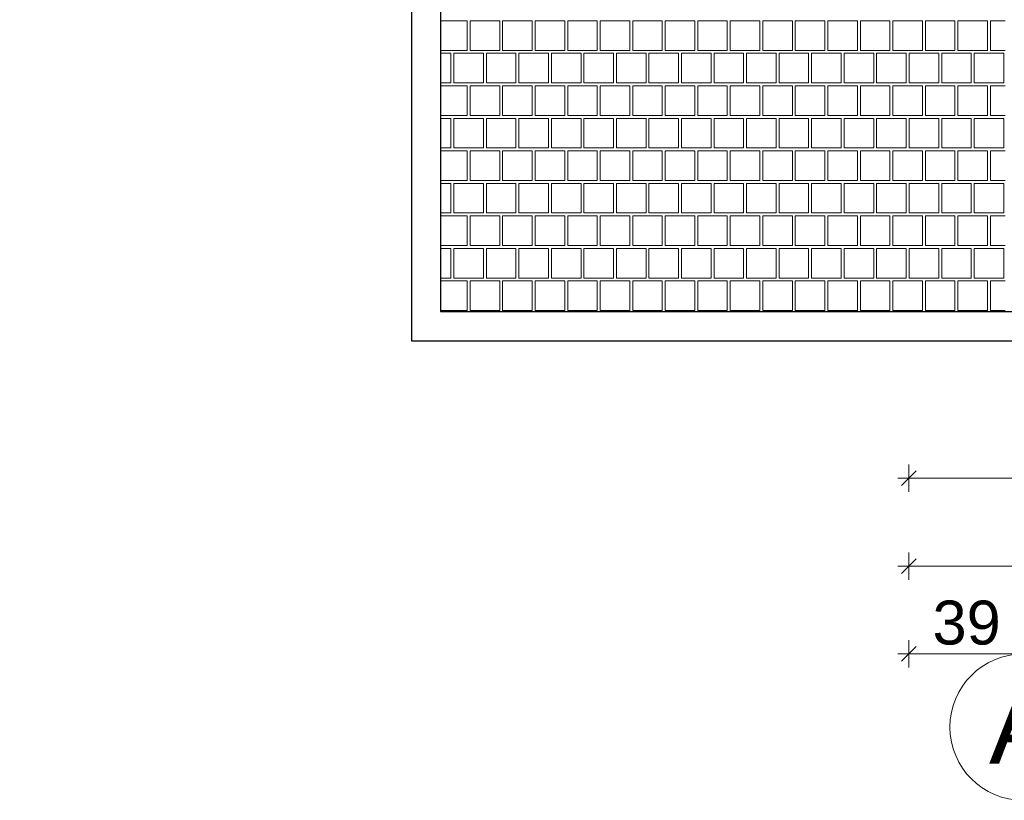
# Model space of a CAD drawing. Header units: millimetres. Extents: x -126271 to -88962, y -179170 to 5194.
# Tile 3 of 66: x -125358 to -121994, y -106927 to -104260. Entities that reach past the tile are written whole.
import ezdxf
from ezdxf.enums import TextEntityAlignment as Align

# ---------------------------------------------------------------- set-up
doc = ezdxf.new("R2010")
doc.units = ezdxf.units.MM
doc.header["$MEASUREMENT"] = 0
for name, color, linetype, lineweight, true_color in [('Nowe_2D - Rysunki i Obrazki_Nr_pióra__105', 7, 'Continuous', 13, 0xcccccc), ('Nowe_2D - Rysunki i Obrazki_Nr_pióra__61', 7, 'Continuous', 18, 0x6a6a6a), ('Nowe_Wymiarowanie - Ogólne_Nr_pióra__81', 7, 'Continuous', 13, 0x6a6a6a)]:
    doc.layers.add(name, color=color, linetype=linetype, lineweight=lineweight, true_color=true_color)
for name, color, linetype, lineweight in [('Nowe_2D - Rysunki i Obrazki_Nr_pióra__22', 8, 'Continuous', 25), ('Nowe_Osie_Nr_pióra__3', 7, 'Continuous', 13), ('Nowe_Osie_Nr_pióra__4', 8, 'Continuous', 13), ('Nowe_Wymiarowanie - Ogólne_Nr_pióra__42', 8, 'Continuous', 25)]:
    doc.layers.add(name, color=color, linetype=linetype, lineweight=lineweight)
doc.layers.add('Nowe_Osie', color=7, linetype='Continuous')
doc.layers.add('Nowe_Wymiarowanie - Ogólne', color=7, linetype='Continuous')
doc.styles.add('STYL_AUTOMATYCZNY_1', font='arial.ttf')
doc.dimstyles.new('STYL_AUTOMATYCZNY__1', dxfattribs={"dimtxt": 150, "dimasz": 47.5, "dimexe": 0.18, "dimexo": 0.0625, "dimgap": 0, "dimtad": 1, "dimtih": 1, "dimtoh": 1, "dimdec": 0, "dimlfac": 0.1, "dimzin": 0, "dimdsep": 46, "dimtxsty": 'STYL_AUTOMATYCZNY_1', "dimblk": 'ARROWHEAD_6', "dimblk1": 'ARROWHEAD_6', "dimblk2": 'ARROWHEAD_6', "dimcen": 0.09, "dimse1": 1, "dimse2": 1, "dimclrd": 256, "dimclre": 256, "dimclrt": 8, "dimazin": 0, "dimtfac": 1, "dimtdec": 4, "dimtmove": 0, "dimatfit": 3, "dimfxl": 0, "dimtolj": 1, "dimtzin": 0, "dimarcsym": 0})

# ---------------------------------------------------------------- blocks, each defined once
blk = doc.blocks.new('*X78')
at = {"layer": 'Nowe_2D - Rysunki i Obrazki_Nr_pióra__105', "color": 254, "linetype": 'Continuous', "lineweight": 13, "true_color": 0xcccccc}
for p, q in [((-123828.8, -104263.9), (-123919.5, -104263.9)), ((-123828.8, -104364.9), (-123828.8, -104263.9)), ((-123818.7, -104364.9), (-123818.7, -104263.9)), ((-123818.7, -104263.9), (-123768.2, -104263.9)), ((-123717.7, -104263.9), (-123768.2, -104263.9)), ((-123717.7, -104364.9), (-123717.7, -104263.9)), ((-123606.6, -104263.9), (-123707.6, -104263.9)), ((-123707.6, -104263.9), (-123707.6, -104364.9)), ((-123606.6, -104364.9), (-123606.6, -104263.9)), ((-123596.5, -104364.9), (-123596.5, -104263.9)), ((-123596.5, -104263.9), (-123546, -104263.9)), ((-123495.5, -104263.9), (-123546, -104263.9)), ((-123495.5, -104364.9), (-123495.5, -104263.9)), ((-123384.4, -104263.9), (-123485.4, -104263.9)), ((-123485.4, -104263.9), (-123485.4, -104364.9)), ((-123384.4, -104364.9), (-123384.4, -104263.9)), ((-123374.3, -104364.9), (-123374.3, -104263.9)), ((-123374.3, -104263.9), (-123323.8, -104263.9)), ((-123273.3, -104263.9), (-123323.8, -104263.9)), ((-123273.3, -104364.9), (-123273.3, -104263.9)), ((-123162.2, -104263.9), (-123263.2, -104263.9)), ((-123263.2, -104263.9), (-123263.2, -104364.9)), ((-123162.2, -104364.9), (-123162.2, -104263.9)), ((-123152.1, -104364.9), (-123152.1, -104263.9)), ((-123152.1, -104263.9), (-123101.6, -104263.9)), ((-123051.1, -104263.9), (-123101.6, -104263.9)), ((-123051.1, -104364.9), (-123051.1, -104263.9)), ((-122940, -104263.9), (-123041, -104263.9)), ((-123041, -104263.9), (-123041, -104364.9)), ((-122940, -104364.9), (-122940, -104263.9)), ((-122929.9, -104364.9), (-122929.9, -104263.9)), ((-122929.9, -104263.9), (-122879.4, -104263.9)), ((-122828.9, -104263.9), (-122879.4, -104263.9)), ((-122828.9, -104364.9), (-122828.9, -104263.9)), ((-122717.8, -104263.9), (-122818.8, -104263.9)), ((-122818.8, -104263.9), (-122818.8, -104364.9)), ((-122717.8, -104364.9), (-122717.8, -104263.9)), ((-122707.7, -104364.9), (-122707.7, -104263.9)), ((-122707.7, -104263.9), (-122657.2, -104263.9)), ((-122606.7, -104263.9), (-122657.2, -104263.9)), ((-122606.7, -104364.9), (-122606.7, -104263.9)), ((-122495.6, -104263.9), (-122596.6, -104263.9)), ((-122596.6, -104263.9), (-122596.6, -104364.9)), ((-122495.6, -104364.9), (-122495.6, -104263.9)), ((-122485.5, -104364.9), (-122485.5, -104263.9)), ((-122485.5, -104263.9), (-122435, -104263.9)), ((-122384.5, -104263.9), (-122435, -104263.9)), ((-122384.5, -104364.9), (-122384.5, -104263.9)), ((-122273.4, -104263.9), (-122374.4, -104263.9)), ((-122374.4, -104263.9), (-122374.4, -104364.9)), ((-122273.4, -104364.9), (-122273.4, -104263.9)), ((-122263.3, -104364.9), (-122263.3, -104263.9)), ((-122263.3, -104263.9), (-122212.8, -104263.9)), ((-122162.3, -104263.9), (-122212.8, -104263.9)), ((-122162.3, -104364.9), (-122162.3, -104263.9)), ((-122051.2, -104263.9), (-122152.2, -104263.9)), ((-122152.2, -104263.9), (-122152.2, -104364.9)), ((-122051.2, -104364.9), (-122051.2, -104263.9)), ((-122041.1, -104364.9), (-122041.1, -104263.9)), ((-122041.1, -104263.9), (-121990.6, -104263.9)), ((-123919.5, -104364.9), (-123828.8, -104364.9)), ((-123884.3, -104375), (-123919.5, -104375)), ((-123884.3, -104476), (-123884.3, -104375)), ((-123773.2, -104375), (-123874.2, -104375)), ((-123874.2, -104375), (-123874.2, -104476)), ((-123768.2, -104364.9), (-123818.7, -104364.9)), ((-123773.2, -104476), (-123773.2, -104375)), ((-123768.2, -104364.9), (-123717.7, -104364.9)), ((-123662.1, -104375), (-123763.1, -104375)), ((-123763.1, -104375), (-123763.1, -104476)), ((-123707.6, -104364.9), (-123606.6, -104364.9)), ((-123662.1, -104476), (-123662.1, -104375)), ((-123551, -104375), (-123652, -104375)), ((-123652, -104375), (-123652, -104476)), ((-123546, -104364.9), (-123596.5, -104364.9)), ((-123551, -104476), (-123551, -104375)), ((-123546, -104364.9), (-123495.5, -104364.9)), ((-123439.9, -104375), (-123540.9, -104375)), ((-123540.9, -104375), (-123540.9, -104476)), ((-123485.4, -104364.9), (-123384.4, -104364.9)), ((-123439.9, -104476), (-123439.9, -104375)), ((-123328.8, -104375), (-123429.8, -104375)), ((-123429.8, -104375), (-123429.8, -104476)), ((-123323.8, -104364.9), (-123374.3, -104364.9)), ((-123328.8, -104476), (-123328.8, -104375)), ((-123323.8, -104364.9), (-123273.3, -104364.9)), ((-123217.7, -104375), (-123318.7, -104375)), ((-123318.7, -104375), (-123318.7, -104476)), ((-123263.2, -104364.9), (-123162.2, -104364.9)), ((-123217.7, -104476), (-123217.7, -104375)), ((-123106.6, -104375), (-123207.6, -104375)), ((-123207.6, -104375), (-123207.6, -104476)), ((-123101.6, -104364.9), (-123152.1, -104364.9)), ((-123106.6, -104476), (-123106.6, -104375)), ((-123101.6, -104364.9), (-123051.1, -104364.9)), ((-122995.5, -104375), (-123096.5, -104375)), ((-123096.5, -104375), (-123096.5, -104476)), ((-123041, -104364.9), (-122940, -104364.9)), ((-122995.5, -104476), (-122995.5, -104375)), ((-122884.4, -104375), (-122985.4, -104375)), ((-122985.4, -104375), (-122985.4, -104476)), ((-122879.4, -104364.9), (-122929.9, -104364.9)), ((-122884.4, -104476), (-122884.4, -104375)), ((-122879.4, -104364.9), (-122828.9, -104364.9)), ((-122773.3, -104375), (-122874.3, -104375)), ((-122874.3, -104375), (-122874.3, -104476)), ((-122818.8, -104364.9), (-122717.8, -104364.9)), ((-122773.3, -104476), (-122773.3, -104375)), ((-122662.2, -104375), (-122763.2, -104375)), ((-122763.2, -104375), (-122763.2, -104476)), ((-122657.2, -104364.9), (-122707.7, -104364.9)), ((-122662.2, -104476), (-122662.2, -104375)), ((-122657.2, -104364.9), (-122606.7, -104364.9)), ((-122551.1, -104375), (-122652.1, -104375)), ((-122652.1, -104375), (-122652.1, -104476)), ((-122596.6, -104364.9), (-122495.6, -104364.9)), ((-122551.1, -104476), (-122551.1, -104375)), ((-122440, -104375), (-122541, -104375)), ((-122541, -104375), (-122541, -104476)), ((-122435, -104364.9), (-122485.5, -104364.9)), ((-122440, -104476), (-122440, -104375)), ((-122435, -104364.9), (-122384.5, -104364.9)), ((-122328.9, -104375), (-122429.9, -104375)), ((-122429.9, -104375), (-122429.9, -104476)), ((-122374.4, -104364.9), (-122273.4, -104364.9)), ((-122328.9, -104476), (-122328.9, -104375)), ((-122217.8, -104375), (-122318.8, -104375)), ((-122318.8, -104375), (-122318.8, -104476)), ((-122212.8, -104364.9), (-122263.3, -104364.9)), ((-122217.8, -104476), (-122217.8, -104375)), ((-122212.8, -104364.9), (-122162.3, -104364.9)), ((-122106.7, -104375), (-122207.7, -104375)), ((-122207.7, -104375), (-122207.7, -104476)), ((-122152.2, -104364.9), (-122051.2, -104364.9)), ((-122106.7, -104476), (-122106.7, -104375)), ((-121995.6, -104375), (-122096.6, -104375)), ((-122096.6, -104375), (-122096.6, -104476)), ((-121990.6, -104364.9), (-122041.1, -104364.9)), ((-121995.6, -104476), (-121995.6, -104375)), ((-123919.5, -104476), (-123884.3, -104476)), ((-123874.2, -104476), (-123773.2, -104476)), ((-123763.1, -104476), (-123662.1, -104476)), ((-123652, -104476), (-123551, -104476)), ((-123540.9, -104476), (-123439.9, -104476)), ((-123429.8, -104476), (-123328.8, -104476)), ((-123318.7, -104476), (-123217.7, -104476)), ((-123207.6, -104476), (-123106.6, -104476)), ((-123096.5, -104476), (-122995.5, -104476)), ((-122985.4, -104476), (-122884.4, -104476)), ((-122874.3, -104476), (-122773.3, -104476)), ((-122763.2, -104476), (-122662.2, -104476)), ((-122652.1, -104476), (-122551.1, -104476)), ((-122541, -104476), (-122440, -104476)), ((-122429.9, -104476), (-122328.9, -104476)), ((-122318.8, -104476), (-122217.8, -104476)), ((-122207.7, -104476), (-122106.7, -104476)), ((-122096.6, -104476), (-121995.6, -104476)), ((-123828.8, -104486.1), (-123919.5, -104486.1)), ((-123828.8, -104587.1), (-123828.8, -104486.1)), ((-123818.7, -104587.1), (-123818.7, -104486.1)), ((-123818.7, -104486.1), (-123768.2, -104486.1)), ((-123717.7, -104486.1), (-123768.2, -104486.1)), ((-123717.7, -104587.1), (-123717.7, -104486.1)), ((-123606.6, -104486.1), (-123707.6, -104486.1)), ((-123707.6, -104486.1), (-123707.6, -104587.1)), ((-123606.6, -104587.1), (-123606.6, -104486.1)), ((-123596.5, -104587.1), (-123596.5, -104486.1)), ((-123596.5, -104486.1), (-123546, -104486.1)), ((-123495.5, -104486.1), (-123546, -104486.1)), ((-123495.5, -104587.1), (-123495.5, -104486.1)), ((-123384.4, -104486.1), (-123485.4, -104486.1)), ((-123485.4, -104486.1), (-123485.4, -104587.1)), ((-123384.4, -104587.1), (-123384.4, -104486.1)), ((-123374.3, -104587.1), (-123374.3, -104486.1)), ((-123374.3, -104486.1), (-123323.8, -104486.1)), ((-123273.3, -104486.1), (-123323.8, -104486.1)), ((-123273.3, -104587.1), (-123273.3, -104486.1)), ((-123162.2, -104486.1), (-123263.2, -104486.1)), ((-123263.2, -104486.1), (-123263.2, -104587.1)), ((-123162.2, -104587.1), (-123162.2, -104486.1)), ((-123152.1, -104587.1), (-123152.1, -104486.1)), ((-123152.1, -104486.1), (-123101.6, -104486.1)), ((-123051.1, -104486.1), (-123101.6, -104486.1)), ((-123051.1, -104587.1), (-123051.1, -104486.1)), ((-122940, -104486.1), (-123041, -104486.1)), ((-123041, -104486.1), (-123041, -104587.1)), ((-122940, -104587.1), (-122940, -104486.1)), ((-122929.9, -104587.1), (-122929.9, -104486.1)), ((-122929.9, -104486.1), (-122879.4, -104486.1)), ((-122828.9, -104486.1), (-122879.4, -104486.1)), ((-122828.9, -104587.1), (-122828.9, -104486.1)), ((-122717.8, -104486.1), (-122818.8, -104486.1)), ((-122818.8, -104486.1), (-122818.8, -104587.1)), ((-122717.8, -104587.1), (-122717.8, -104486.1)), ((-122707.7, -104587.1), (-122707.7, -104486.1)), ((-122707.7, -104486.1), (-122657.2, -104486.1)), ((-122606.7, -104486.1), (-122657.2, -104486.1)), ((-122606.7, -104587.1), (-122606.7, -104486.1)), ((-122495.6, -104486.1), (-122596.6, -104486.1)), ((-122596.6, -104486.1), (-122596.6, -104587.1)), ((-122495.6, -104587.1), (-122495.6, -104486.1)), ((-122485.5, -104587.1), (-122485.5, -104486.1)), ((-122485.5, -104486.1), (-122435, -104486.1)), ((-122384.5, -104486.1), (-122435, -104486.1)), ((-122384.5, -104587.1), (-122384.5, -104486.1)), ((-122273.4, -104486.1), (-122374.4, -104486.1)), ((-122374.4, -104486.1), (-122374.4, -104587.1)), ((-122273.4, -104587.1), (-122273.4, -104486.1)), ((-122263.3, -104587.1), (-122263.3, -104486.1)), ((-122263.3, -104486.1), (-122212.8, -104486.1)), ((-122162.3, -104486.1), (-122212.8, -104486.1)), ((-122162.3, -104587.1), (-122162.3, -104486.1)), ((-122051.2, -104486.1), (-122152.2, -104486.1)), ((-122152.2, -104486.1), (-122152.2, -104587.1)), ((-122051.2, -104587.1), (-122051.2, -104486.1)), ((-122041.1, -104587.1), (-122041.1, -104486.1)), ((-122041.1, -104486.1), (-121990.6, -104486.1)), ((-123919.5, -104587.1), (-123828.8, -104587.1)), ((-123884.3, -104597.2), (-123919.5, -104597.2)), ((-123884.3, -104698.2), (-123884.3, -104597.2)), ((-123773.2, -104597.2), (-123874.2, -104597.2)), ((-123874.2, -104597.2), (-123874.2, -104698.2)), ((-123768.2, -104587.1), (-123818.7, -104587.1)), ((-123773.2, -104698.2), (-123773.2, -104597.2)), ((-123768.2, -104587.1), (-123717.7, -104587.1)), ((-123662.1, -104597.2), (-123763.1, -104597.2)), ((-123763.1, -104597.2), (-123763.1, -104698.2)), ((-123707.6, -104587.1), (-123606.6, -104587.1)), ((-123662.1, -104698.2), (-123662.1, -104597.2)), ((-123551, -104597.2), (-123652, -104597.2)), ((-123652, -104597.2), (-123652, -104698.2)), ((-123546, -104587.1), (-123596.5, -104587.1)), ((-123551, -104698.2), (-123551, -104597.2)), ((-123546, -104587.1), (-123495.5, -104587.1)), ((-123439.9, -104597.2), (-123540.9, -104597.2)), ((-123540.9, -104597.2), (-123540.9, -104698.2)), ((-123485.4, -104587.1), (-123384.4, -104587.1)), ((-123439.9, -104698.2), (-123439.9, -104597.2)), ((-123328.8, -104597.2), (-123429.8, -104597.2)), ((-123429.8, -104597.2), (-123429.8, -104698.2)), ((-123323.8, -104587.1), (-123374.3, -104587.1)), ((-123328.8, -104698.2), (-123328.8, -104597.2)), ((-123323.8, -104587.1), (-123273.3, -104587.1)), ((-123217.7, -104597.2), (-123318.7, -104597.2)), ((-123318.7, -104597.2), (-123318.7, -104698.2)), ((-123263.2, -104587.1), (-123162.2, -104587.1)), ((-123217.7, -104698.2), (-123217.7, -104597.2)), ((-123106.6, -104597.2), (-123207.6, -104597.2)), ((-123207.6, -104597.2), (-123207.6, -104698.2)), ((-123101.6, -104587.1), (-123152.1, -104587.1)), ((-123106.6, -104698.2), (-123106.6, -104597.2)), ((-123101.6, -104587.1), (-123051.1, -104587.1)), ((-122995.5, -104597.2), (-123096.5, -104597.2)), ((-123096.5, -104597.2), (-123096.5, -104698.2)), ((-123041, -104587.1), (-122940, -104587.1)), ((-122995.5, -104698.2), (-122995.5, -104597.2)), ((-122884.4, -104597.2), (-122985.4, -104597.2)), ((-122985.4, -104597.2), (-122985.4, -104698.2)), ((-122879.4, -104587.1), (-122929.9, -104587.1)), ((-122884.4, -104698.2), (-122884.4, -104597.2)), ((-122879.4, -104587.1), (-122828.9, -104587.1)), ((-122773.3, -104597.2), (-122874.3, -104597.2)), ((-122874.3, -104597.2), (-122874.3, -104698.2)), ((-122818.8, -104587.1), (-122717.8, -104587.1)), ((-122773.3, -104698.2), (-122773.3, -104597.2)), ((-122662.2, -104597.2), (-122763.2, -104597.2)), ((-122763.2, -104597.2), (-122763.2, -104698.2)), ((-122657.2, -104587.1), (-122707.7, -104587.1)), ((-122662.2, -104698.2), (-122662.2, -104597.2)), ((-122657.2, -104587.1), (-122606.7, -104587.1)), ((-122551.1, -104597.2), (-122652.1, -104597.2)), ((-122652.1, -104597.2), (-122652.1, -104698.2)), ((-122596.6, -104587.1), (-122495.6, -104587.1)), ((-122551.1, -104698.2), (-122551.1, -104597.2)), ((-122440, -104597.2), (-122541, -104597.2)), ((-122541, -104597.2), (-122541, -104698.2)), ((-122435, -104587.1), (-122485.5, -104587.1)), ((-122440, -104698.2), (-122440, -104597.2)), ((-122435, -104587.1), (-122384.5, -104587.1)), ((-122328.9, -104597.2), (-122429.9, -104597.2)), ((-122429.9, -104597.2), (-122429.9, -104698.2)), ((-122374.4, -104587.1), (-122273.4, -104587.1)), ((-122328.9, -104698.2), (-122328.9, -104597.2)), ((-122217.8, -104597.2), (-122318.8, -104597.2)), ((-122318.8, -104597.2), (-122318.8, -104698.2)), ((-122212.8, -104587.1), (-122263.3, -104587.1)), ((-122217.8, -104698.2), (-122217.8, -104597.2)), ((-122212.8, -104587.1), (-122162.3, -104587.1)), ((-122106.7, -104597.2), (-122207.7, -104597.2)), ((-122207.7, -104597.2), (-122207.7, -104698.2)), ((-122152.2, -104587.1), (-122051.2, -104587.1)), ((-122106.7, -104698.2), (-122106.7, -104597.2)), ((-121995.6, -104597.2), (-122096.6, -104597.2)), ((-122096.6, -104597.2), (-122096.6, -104698.2)), ((-121990.6, -104587.1), (-122041.1, -104587.1)), ((-121995.6, -104698.2), (-121995.6, -104597.2)), ((-123919.5, -104698.2), (-123884.3, -104698.2)), ((-123828.8, -104708.3), (-123919.5, -104708.3)), ((-123874.2, -104698.2), (-123773.2, -104698.2)), ((-123828.8, -104809.3), (-123828.8, -104708.3)), ((-123818.7, -104809.3), (-123818.7, -104708.3)), ((-123818.7, -104708.3), (-123768.2, -104708.3)), ((-123717.7, -104708.3), (-123768.2, -104708.3)), ((-123763.1, -104698.2), (-123662.1, -104698.2)), ((-123717.7, -104809.3), (-123717.7, -104708.3)), ((-123606.6, -104708.3), (-123707.6, -104708.3)), ((-123707.6, -104708.3), (-123707.6, -104809.3)), ((-123652, -104698.2), (-123551, -104698.2)), ((-123606.6, -104809.3), (-123606.6, -104708.3)), ((-123596.5, -104809.3), (-123596.5, -104708.3)), ((-123596.5, -104708.3), (-123546, -104708.3)), ((-123495.5, -104708.3), (-123546, -104708.3)), ((-123540.9, -104698.2), (-123439.9, -104698.2)), ((-123495.5, -104809.3), (-123495.5, -104708.3)), ((-123384.4, -104708.3), (-123485.4, -104708.3)), ((-123485.4, -104708.3), (-123485.4, -104809.3)), ((-123429.8, -104698.2), (-123328.8, -104698.2)), ((-123384.4, -104809.3), (-123384.4, -104708.3)), ((-123374.3, -104809.3), (-123374.3, -104708.3)), ((-123374.3, -104708.3), (-123323.8, -104708.3)), ((-123273.3, -104708.3), (-123323.8, -104708.3)), ((-123318.7, -104698.2), (-123217.7, -104698.2)), ((-123273.3, -104809.3), (-123273.3, -104708.3)), ((-123162.2, -104708.3), (-123263.2, -104708.3)), ((-123263.2, -104708.3), (-123263.2, -104809.3)), ((-123207.6, -104698.2), (-123106.6, -104698.2)), ((-123162.2, -104809.3), (-123162.2, -104708.3)), ((-123152.1, -104809.3), (-123152.1, -104708.3)), ((-123152.1, -104708.3), (-123101.6, -104708.3)), ((-123051.1, -104708.3), (-123101.6, -104708.3)), ((-123096.5, -104698.2), (-122995.5, -104698.2)), ((-123051.1, -104809.3), (-123051.1, -104708.3)), ((-122940, -104708.3), (-123041, -104708.3)), ((-123041, -104708.3), (-123041, -104809.3)), ((-122985.4, -104698.2), (-122884.4, -104698.2)), ((-122940, -104809.3), (-122940, -104708.3)), ((-122929.9, -104809.3), (-122929.9, -104708.3)), ((-122929.9, -104708.3), (-122879.4, -104708.3)), ((-122828.9, -104708.3), (-122879.4, -104708.3)), ((-122874.3, -104698.2), (-122773.3, -104698.2)), ((-122828.9, -104809.3), (-122828.9, -104708.3)), ((-122717.8, -104708.3), (-122818.8, -104708.3)), ((-122818.8, -104708.3), (-122818.8, -104809.3)), ((-122763.2, -104698.2), (-122662.2, -104698.2)), ((-122717.8, -104809.3), (-122717.8, -104708.3)), ((-122707.7, -104809.3), (-122707.7, -104708.3)), ((-122707.7, -104708.3), (-122657.2, -104708.3)), ((-122606.7, -104708.3), (-122657.2, -104708.3)), ((-122652.1, -104698.2), (-122551.1, -104698.2)), ((-122606.7, -104809.3), (-122606.7, -104708.3)), ((-122495.6, -104708.3), (-122596.6, -104708.3)), ((-122596.6, -104708.3), (-122596.6, -104809.3)), ((-122541, -104698.2), (-122440, -104698.2)), ((-122495.6, -104809.3), (-122495.6, -104708.3)), ((-122485.5, -104809.3), (-122485.5, -104708.3)), ((-122485.5, -104708.3), (-122435, -104708.3)), ((-122384.5, -104708.3), (-122435, -104708.3)), ((-122429.9, -104698.2), (-122328.9, -104698.2)), ((-122384.5, -104809.3), (-122384.5, -104708.3)), ((-122273.4, -104708.3), (-122374.4, -104708.3)), ((-122374.4, -104708.3), (-122374.4, -104809.3)), ((-122318.8, -104698.2), (-122217.8, -104698.2)), ((-122273.4, -104809.3), (-122273.4, -104708.3)), ((-122263.3, -104809.3), (-122263.3, -104708.3)), ((-122263.3, -104708.3), (-122212.8, -104708.3)), ((-122162.3, -104708.3), (-122212.8, -104708.3)), ((-122207.7, -104698.2), (-122106.7, -104698.2)), ((-122162.3, -104809.3), (-122162.3, -104708.3)), ((-122051.2, -104708.3), (-122152.2, -104708.3)), ((-122152.2, -104708.3), (-122152.2, -104809.3)), ((-122096.6, -104698.2), (-121995.6, -104698.2)), ((-122051.2, -104809.3), (-122051.2, -104708.3)), ((-122041.1, -104809.3), (-122041.1, -104708.3)), ((-122041.1, -104708.3), (-121990.6, -104708.3)), ((-123919.5, -104809.3), (-123828.8, -104809.3)), ((-123884.3, -104819.4), (-123919.5, -104819.4)), ((-123884.3, -104920.4), (-123884.3, -104819.4)), ((-123773.2, -104819.4), (-123874.2, -104819.4)), ((-123874.2, -104819.4), (-123874.2, -104920.4)), ((-123768.2, -104809.3), (-123818.7, -104809.3)), ((-123773.2, -104920.4), (-123773.2, -104819.4)), ((-123768.2, -104809.3), (-123717.7, -104809.3)), ((-123662.1, -104819.4), (-123763.1, -104819.4)), ((-123763.1, -104819.4), (-123763.1, -104920.4)), ((-123707.6, -104809.3), (-123606.6, -104809.3)), ((-123662.1, -104920.4), (-123662.1, -104819.4)), ((-123551, -104819.4), (-123652, -104819.4)), ((-123652, -104819.4), (-123652, -104920.4)), ((-123546, -104809.3), (-123596.5, -104809.3)), ((-123551, -104920.4), (-123551, -104819.4)), ((-123546, -104809.3), (-123495.5, -104809.3)), ((-123439.9, -104819.4), (-123540.9, -104819.4)), ((-123540.9, -104819.4), (-123540.9, -104920.4)), ((-123485.4, -104809.3), (-123384.4, -104809.3)), ((-123439.9, -104920.4), (-123439.9, -104819.4)), ((-123328.8, -104819.4), (-123429.8, -104819.4)), ((-123429.8, -104819.4), (-123429.8, -104920.4)), ((-123323.8, -104809.3), (-123374.3, -104809.3)), ((-123328.8, -104920.4), (-123328.8, -104819.4)), ((-123323.8, -104809.3), (-123273.3, -104809.3)), ((-123217.7, -104819.4), (-123318.7, -104819.4)), ((-123318.7, -104819.4), (-123318.7, -104920.4)), ((-123263.2, -104809.3), (-123162.2, -104809.3)), ((-123217.7, -104920.4), (-123217.7, -104819.4)), ((-123106.6, -104819.4), (-123207.6, -104819.4)), ((-123207.6, -104819.4), (-123207.6, -104920.4)), ((-123101.6, -104809.3), (-123152.1, -104809.3)), ((-123106.6, -104920.4), (-123106.6, -104819.4)), ((-123101.6, -104809.3), (-123051.1, -104809.3)), ((-122995.5, -104819.4), (-123096.5, -104819.4)), ((-123096.5, -104819.4), (-123096.5, -104920.4)), ((-123041, -104809.3), (-122940, -104809.3)), ((-122995.5, -104920.4), (-122995.5, -104819.4)), ((-122884.4, -104819.4), (-122985.4, -104819.4)), ((-122985.4, -104819.4), (-122985.4, -104920.4)), ((-122879.4, -104809.3), (-122929.9, -104809.3)), ((-122884.4, -104920.4), (-122884.4, -104819.4)), ((-122879.4, -104809.3), (-122828.9, -104809.3)), ((-122773.3, -104819.4), (-122874.3, -104819.4)), ((-122874.3, -104819.4), (-122874.3, -104920.4)), ((-122818.8, -104809.3), (-122717.8, -104809.3)), ((-122773.3, -104920.4), (-122773.3, -104819.4)), ((-122662.2, -104819.4), (-122763.2, -104819.4)), ((-122763.2, -104819.4), (-122763.2, -104920.4)), ((-122657.2, -104809.3), (-122707.7, -104809.3)), ((-122662.2, -104920.4), (-122662.2, -104819.4)), ((-122657.2, -104809.3), (-122606.7, -104809.3)), ((-122551.1, -104819.4), (-122652.1, -104819.4)), ((-122652.1, -104819.4), (-122652.1, -104920.4)), ((-122596.6, -104809.3), (-122495.6, -104809.3)), ((-122551.1, -104920.4), (-122551.1, -104819.4)), ((-122440, -104819.4), (-122541, -104819.4)), ((-122541, -104819.4), (-122541, -104920.4)), ((-122435, -104809.3), (-122485.5, -104809.3)), ((-122440, -104920.4), (-122440, -104819.4)), ((-122435, -104809.3), (-122384.5, -104809.3)), ((-122328.9, -104819.4), (-122429.9, -104819.4)), ((-122429.9, -104819.4), (-122429.9, -104920.4)), ((-122374.4, -104809.3), (-122273.4, -104809.3)), ((-122328.9, -104920.4), (-122328.9, -104819.4)), ((-122217.8, -104819.4), (-122318.8, -104819.4)), ((-122318.8, -104819.4), (-122318.8, -104920.4)), ((-122212.8, -104809.3), (-122263.3, -104809.3)), ((-122217.8, -104920.4), (-122217.8, -104819.4)), ((-122212.8, -104809.3), (-122162.3, -104809.3)), ((-122106.7, -104819.4), (-122207.7, -104819.4)), ((-122207.7, -104819.4), (-122207.7, -104920.4)), ((-122152.2, -104809.3), (-122051.2, -104809.3)), ((-122106.7, -104920.4), (-122106.7, -104819.4)), ((-121995.6, -104819.4), (-122096.6, -104819.4)), ((-122096.6, -104819.4), (-122096.6, -104920.4)), ((-121990.6, -104809.3), (-122041.1, -104809.3)), ((-121995.6, -104920.4), (-121995.6, -104819.4)), ((-123919.5, -104920.4), (-123884.3, -104920.4)), ((-123874.2, -104920.4), (-123773.2, -104920.4)), ((-123763.1, -104920.4), (-123662.1, -104920.4)), ((-123652, -104920.4), (-123551, -104920.4)), ((-123540.9, -104920.4), (-123439.9, -104920.4)), ((-123429.8, -104920.4), (-123328.8, -104920.4)), ((-123318.7, -104920.4), (-123217.7, -104920.4)), ((-123207.6, -104920.4), (-123106.6, -104920.4)), ((-123096.5, -104920.4), (-122995.5, -104920.4)), ((-122985.4, -104920.4), (-122884.4, -104920.4)), ((-122874.3, -104920.4), (-122773.3, -104920.4)), ((-122763.2, -104920.4), (-122662.2, -104920.4)), ((-122652.1, -104920.4), (-122551.1, -104920.4)), ((-122541, -104920.4), (-122440, -104920.4)), ((-122429.9, -104920.4), (-122328.9, -104920.4)), ((-122318.8, -104920.4), (-122217.8, -104920.4)), ((-122207.7, -104920.4), (-122106.7, -104920.4)), ((-122096.6, -104920.4), (-121995.6, -104920.4)), ((-123828.8, -104930.5), (-123919.5, -104930.5)), ((-123828.8, -105031.5), (-123828.8, -104930.5)), ((-123818.7, -105031.5), (-123818.7, -104930.5)), ((-123818.7, -104930.5), (-123768.2, -104930.5)), ((-123717.7, -104930.5), (-123768.2, -104930.5)), ((-123717.7, -105031.5), (-123717.7, -104930.5)), ((-123606.6, -104930.5), (-123707.6, -104930.5)), ((-123707.6, -104930.5), (-123707.6, -105031.5)), ((-123606.6, -105031.5), (-123606.6, -104930.5)), ((-123596.5, -105031.5), (-123596.5, -104930.5)), ((-123596.5, -104930.5), (-123546, -104930.5)), ((-123495.5, -104930.5), (-123546, -104930.5)), ((-123495.5, -105031.5), (-123495.5, -104930.5)), ((-123384.4, -104930.5), (-123485.4, -104930.5)), ((-123485.4, -104930.5), (-123485.4, -105031.5)), ((-123384.4, -105031.5), (-123384.4, -104930.5)), ((-123374.3, -105031.5), (-123374.3, -104930.5)), ((-123374.3, -104930.5), (-123323.8, -104930.5)), ((-123273.3, -104930.5), (-123323.8, -104930.5)), ((-123273.3, -105031.5), (-123273.3, -104930.5)), ((-123162.2, -104930.5), (-123263.2, -104930.5)), ((-123263.2, -104930.5), (-123263.2, -105031.5)), ((-123162.2, -105031.5), (-123162.2, -104930.5)), ((-123152.1, -105031.5), (-123152.1, -104930.5)), ((-123152.1, -104930.5), (-123101.6, -104930.5)), ((-123051.1, -104930.5), (-123101.6, -104930.5)), ((-123051.1, -105031.5), (-123051.1, -104930.5)), ((-122940, -104930.5), (-123041, -104930.5)), ((-123041, -104930.5), (-123041, -105031.5)), ((-122940, -105031.5), (-122940, -104930.5)), ((-122929.9, -105031.5), (-122929.9, -104930.5)), ((-122929.9, -104930.5), (-122879.4, -104930.5)), ((-122828.9, -104930.5), (-122879.4, -104930.5)), ((-122828.9, -105031.5), (-122828.9, -104930.5)), ((-122717.8, -104930.5), (-122818.8, -104930.5)), ((-122818.8, -104930.5), (-122818.8, -105031.5)), ((-122717.8, -105031.5), (-122717.8, -104930.5)), ((-122707.7, -105031.5), (-122707.7, -104930.5)), ((-122707.7, -104930.5), (-122657.2, -104930.5)), ((-122606.7, -104930.5), (-122657.2, -104930.5)), ((-122606.7, -105031.5), (-122606.7, -104930.5)), ((-122495.6, -104930.5), (-122596.6, -104930.5)), ((-122596.6, -104930.5), (-122596.6, -105031.5)), ((-122495.6, -105031.5), (-122495.6, -104930.5)), ((-122485.5, -105031.5), (-122485.5, -104930.5)), ((-122485.5, -104930.5), (-122435, -104930.5)), ((-122384.5, -104930.5), (-122435, -104930.5)), ((-122384.5, -105031.5), (-122384.5, -104930.5)), ((-122273.4, -104930.5), (-122374.4, -104930.5)), ((-122374.4, -104930.5), (-122374.4, -105031.5)), ((-122273.4, -105031.5), (-122273.4, -104930.5)), ((-122263.3, -105031.5), (-122263.3, -104930.5)), ((-122263.3, -104930.5), (-122212.8, -104930.5)), ((-122162.3, -104930.5), (-122212.8, -104930.5)), ((-122162.3, -105031.5), (-122162.3, -104930.5)), ((-122051.2, -104930.5), (-122152.2, -104930.5)), ((-122152.2, -104930.5), (-122152.2, -105031.5)), ((-122051.2, -105031.5), (-122051.2, -104930.5)), ((-122041.1, -105031.5), (-122041.1, -104930.5)), ((-122041.1, -104930.5), (-121990.6, -104930.5)), ((-123919.5, -105031.5), (-123828.8, -105031.5)), ((-123884.3, -105041.6), (-123919.5, -105041.6)), ((-123884.3, -105142.6), (-123884.3, -105041.6)), ((-123773.2, -105041.6), (-123874.2, -105041.6)), ((-123874.2, -105041.6), (-123874.2, -105142.6)), ((-123768.2, -105031.5), (-123818.7, -105031.5)), ((-123773.2, -105142.6), (-123773.2, -105041.6)), ((-123768.2, -105031.5), (-123717.7, -105031.5)), ((-123662.1, -105041.6), (-123763.1, -105041.6)), ((-123763.1, -105041.6), (-123763.1, -105142.6)), ((-123707.6, -105031.5), (-123606.6, -105031.5)), ((-123662.1, -105142.6), (-123662.1, -105041.6)), ((-123551, -105041.6), (-123652, -105041.6)), ((-123652, -105041.6), (-123652, -105142.6)), ((-123546, -105031.5), (-123596.5, -105031.5)), ((-123551, -105142.6), (-123551, -105041.6)), ((-123546, -105031.5), (-123495.5, -105031.5)), ((-123439.9, -105041.6), (-123540.9, -105041.6)), ((-123540.9, -105041.6), (-123540.9, -105142.6)), ((-123485.4, -105031.5), (-123384.4, -105031.5)), ((-123439.9, -105142.6), (-123439.9, -105041.6)), ((-123328.8, -105041.6), (-123429.8, -105041.6)), ((-123429.8, -105041.6), (-123429.8, -105142.6)), ((-123323.8, -105031.5), (-123374.3, -105031.5)), ((-123328.8, -105142.6), (-123328.8, -105041.6)), ((-123323.8, -105031.5), (-123273.3, -105031.5)), ((-123217.7, -105041.6), (-123318.7, -105041.6)), ((-123318.7, -105041.6), (-123318.7, -105142.6)), ((-123263.2, -105031.5), (-123162.2, -105031.5)), ((-123217.7, -105142.6), (-123217.7, -105041.6)), ((-123106.6, -105041.6), (-123207.6, -105041.6)), ((-123207.6, -105041.6), (-123207.6, -105142.6)), ((-123101.6, -105031.5), (-123152.1, -105031.5)), ((-123106.6, -105142.6), (-123106.6, -105041.6)), ((-123101.6, -105031.5), (-123051.1, -105031.5)), ((-122995.5, -105041.6), (-123096.5, -105041.6)), ((-123096.5, -105041.6), (-123096.5, -105142.6)), ((-123041, -105031.5), (-122940, -105031.5)), ((-122995.5, -105142.6), (-122995.5, -105041.6)), ((-122884.4, -105041.6), (-122985.4, -105041.6)), ((-122985.4, -105041.6), (-122985.4, -105142.6)), ((-122879.4, -105031.5), (-122929.9, -105031.5)), ((-122884.4, -105142.6), (-122884.4, -105041.6)), ((-122879.4, -105031.5), (-122828.9, -105031.5)), ((-122773.3, -105041.6), (-122874.3, -105041.6)), ((-122874.3, -105041.6), (-122874.3, -105142.6)), ((-122818.8, -105031.5), (-122717.8, -105031.5)), ((-122773.3, -105142.6), (-122773.3, -105041.6)), ((-122662.2, -105041.6), (-122763.2, -105041.6)), ((-122763.2, -105041.6), (-122763.2, -105142.6)), ((-122657.2, -105031.5), (-122707.7, -105031.5)), ((-122662.2, -105142.6), (-122662.2, -105041.6)), ((-122657.2, -105031.5), (-122606.7, -105031.5)), ((-122551.1, -105041.6), (-122652.1, -105041.6)), ((-122652.1, -105041.6), (-122652.1, -105142.6)), ((-122596.6, -105031.5), (-122495.6, -105031.5)), ((-122551.1, -105142.6), (-122551.1, -105041.6)), ((-122440, -105041.6), (-122541, -105041.6)), ((-122541, -105041.6), (-122541, -105142.6)), ((-122435, -105031.5), (-122485.5, -105031.5)), ((-122440, -105142.6), (-122440, -105041.6)), ((-122435, -105031.5), (-122384.5, -105031.5)), ((-122328.9, -105041.6), (-122429.9, -105041.6)), ((-122429.9, -105041.6), (-122429.9, -105142.6)), ((-122374.4, -105031.5), (-122273.4, -105031.5)), ((-122328.9, -105142.6), (-122328.9, -105041.6)), ((-122217.8, -105041.6), (-122318.8, -105041.6)), ((-122318.8, -105041.6), (-122318.8, -105142.6)), ((-122212.8, -105031.5), (-122263.3, -105031.5)), ((-122217.8, -105142.6), (-122217.8, -105041.6)), ((-122212.8, -105031.5), (-122162.3, -105031.5)), ((-122106.7, -105041.6), (-122207.7, -105041.6)), ((-122207.7, -105041.6), (-122207.7, -105142.6)), ((-122152.2, -105031.5), (-122051.2, -105031.5)), ((-122106.7, -105142.6), (-122106.7, -105041.6)), ((-121995.6, -105041.6), (-122096.6, -105041.6)), ((-122096.6, -105041.6), (-122096.6, -105142.6)), ((-121990.6, -105031.5), (-122041.1, -105031.5)), ((-121995.6, -105142.6), (-121995.6, -105041.6)), ((-123919.5, -105142.6), (-123884.3, -105142.6)), ((-123828.8, -105152.7), (-123919.5, -105152.7)), ((-123874.2, -105142.6), (-123773.2, -105142.6)), ((-123828.8, -105253.7), (-123828.8, -105152.7)), ((-123818.7, -105253.7), (-123818.7, -105152.7)), ((-123818.7, -105152.7), (-123768.2, -105152.7)), ((-123717.7, -105152.7), (-123768.2, -105152.7)), ((-123763.1, -105142.6), (-123662.1, -105142.6)), ((-123717.7, -105253.7), (-123717.7, -105152.7)), ((-123606.6, -105152.7), (-123707.6, -105152.7)), ((-123707.6, -105152.7), (-123707.6, -105253.7)), ((-123652, -105142.6), (-123551, -105142.6)), ((-123606.6, -105253.7), (-123606.6, -105152.7)), ((-123596.5, -105253.7), (-123596.5, -105152.7)), ((-123596.5, -105152.7), (-123546, -105152.7)), ((-123495.5, -105152.7), (-123546, -105152.7)), ((-123540.9, -105142.6), (-123439.9, -105142.6)), ((-123495.5, -105253.7), (-123495.5, -105152.7)), ((-123384.4, -105152.7), (-123485.4, -105152.7)), ((-123485.4, -105152.7), (-123485.4, -105253.7)), ((-123429.8, -105142.6), (-123328.8, -105142.6)), ((-123384.4, -105253.7), (-123384.4, -105152.7)), ((-123374.3, -105253.7), (-123374.3, -105152.7)), ((-123374.3, -105152.7), (-123323.8, -105152.7)), ((-123273.3, -105152.7), (-123323.8, -105152.7)), ((-123318.7, -105142.6), (-123217.7, -105142.6)), ((-123273.3, -105253.7), (-123273.3, -105152.7)), ((-123162.2, -105152.7), (-123263.2, -105152.7)), ((-123263.2, -105152.7), (-123263.2, -105253.7)), ((-123207.6, -105142.6), (-123106.6, -105142.6)), ((-123162.2, -105253.7), (-123162.2, -105152.7)), ((-123152.1, -105253.7), (-123152.1, -105152.7)), ((-123152.1, -105152.7), (-123101.6, -105152.7)), ((-123051.1, -105152.7), (-123101.6, -105152.7)), ((-123096.5, -105142.6), (-122995.5, -105142.6)), ((-123051.1, -105253.7), (-123051.1, -105152.7)), ((-122940, -105152.7), (-123041, -105152.7)), ((-123041, -105152.7), (-123041, -105253.7)), ((-122985.4, -105142.6), (-122884.4, -105142.6)), ((-122940, -105253.7), (-122940, -105152.7)), ((-122929.9, -105253.7), (-122929.9, -105152.7)), ((-122929.9, -105152.7), (-122879.4, -105152.7)), ((-122828.9, -105152.7), (-122879.4, -105152.7)), ((-122874.3, -105142.6), (-122773.3, -105142.6)), ((-122828.9, -105253.7), (-122828.9, -105152.7)), ((-122717.8, -105152.7), (-122818.8, -105152.7)), ((-122818.8, -105152.7), (-122818.8, -105253.7)), ((-122763.2, -105142.6), (-122662.2, -105142.6)), ((-122717.8, -105253.7), (-122717.8, -105152.7)), ((-122707.7, -105253.7), (-122707.7, -105152.7)), ((-122707.7, -105152.7), (-122657.2, -105152.7)), ((-122606.7, -105152.7), (-122657.2, -105152.7)), ((-122652.1, -105142.6), (-122551.1, -105142.6)), ((-122606.7, -105253.7), (-122606.7, -105152.7)), ((-122495.6, -105152.7), (-122596.6, -105152.7)), ((-122596.6, -105152.7), (-122596.6, -105253.7)), ((-122541, -105142.6), (-122440, -105142.6)), ((-122495.6, -105253.7), (-122495.6, -105152.7)), ((-122485.5, -105253.7), (-122485.5, -105152.7)), ((-122485.5, -105152.7), (-122435, -105152.7)), ((-122384.5, -105152.7), (-122435, -105152.7)), ((-122429.9, -105142.6), (-122328.9, -105142.6)), ((-122384.5, -105253.7), (-122384.5, -105152.7)), ((-122273.4, -105152.7), (-122374.4, -105152.7)), ((-122374.4, -105152.7), (-122374.4, -105253.7)), ((-122318.8, -105142.6), (-122217.8, -105142.6)), ((-122273.4, -105253.7), (-122273.4, -105152.7)), ((-122263.3, -105253.7), (-122263.3, -105152.7)), ((-122263.3, -105152.7), (-122212.8, -105152.7)), ((-122162.3, -105152.7), (-122212.8, -105152.7)), ((-122207.7, -105142.6), (-122106.7, -105142.6)), ((-122162.3, -105253.7), (-122162.3, -105152.7)), ((-122051.2, -105152.7), (-122152.2, -105152.7)), ((-122152.2, -105152.7), (-122152.2, -105253.7)), ((-122096.6, -105142.6), (-121995.6, -105142.6)), ((-122051.2, -105253.7), (-122051.2, -105152.7)), ((-122041.1, -105253.7), (-122041.1, -105152.7)), ((-122041.1, -105152.7), (-121990.6, -105152.7)), ((-123919.5, -105253.7), (-123828.8, -105253.7)), ((-123768.2, -105253.7), (-123818.7, -105253.7)), ((-123768.2, -105253.7), (-123717.7, -105253.7)), ((-123707.6, -105253.7), (-123606.6, -105253.7)), ((-123546, -105253.7), (-123596.5, -105253.7)), ((-123546, -105253.7), (-123495.5, -105253.7)), ((-123485.4, -105253.7), (-123384.4, -105253.7)), ((-123323.8, -105253.7), (-123374.3, -105253.7)), ((-123323.8, -105253.7), (-123273.3, -105253.7)), ((-123263.2, -105253.7), (-123162.2, -105253.7)), ((-123101.6, -105253.7), (-123152.1, -105253.7)), ((-123101.6, -105253.7), (-123051.1, -105253.7)), ((-123041, -105253.7), (-122940, -105253.7)), ((-122879.4, -105253.7), (-122929.9, -105253.7)), ((-122879.4, -105253.7), (-122828.9, -105253.7)), ((-122818.8, -105253.7), (-122717.8, -105253.7)), ((-122657.2, -105253.7), (-122707.7, -105253.7)), ((-122657.2, -105253.7), (-122606.7, -105253.7)), ((-122596.6, -105253.7), (-122495.6, -105253.7)), ((-122435, -105253.7), (-122485.5, -105253.7)), ((-122435, -105253.7), (-122384.5, -105253.7)), ((-122374.4, -105253.7), (-122273.4, -105253.7)), ((-122212.8, -105253.7), (-122263.3, -105253.7)), ((-122212.8, -105253.7), (-122162.3, -105253.7)), ((-122152.2, -105253.7), (-122051.2, -105253.7)), ((-121990.6, -105253.7), (-122041.1, -105253.7))]:
    blk.add_line(p, q, dxfattribs=at)
blk = doc.blocks.new('Wypełnienie_6_1', base_point=(0, 0))
at = {"layer": 'Nowe_2D - Rysunki i Obrazki_Nr_pióra__61', "color": 251, "linetype": 'Continuous', "lineweight": 18, "true_color": 0x6a6a6a, "flags": 128}
blk.add_lwpolyline([(-123919.5, -89334.3), (-123919.5, -89156.6), (-111869.6, -89156.6), (-111869.6, -88443.6), (-106115.7, -88443.6), (-106115.7, -89156.6), (-92839.5, -89156.6), (-92839.5, -102678.1), (-92839.5, -102776.9), (-92839.5, -105256.6), (-123919.5, -105256.6), (-123919.5, -90576.6), (-125357.6, -90576.6), (-125357.6, -89334.3)], close=True, dxfattribs=at)
at = {"layer": 'Nowe_2D - Rysunki i Obrazki_Nr_pióra__105', "color": 254, "linetype": 'Continuous', "lineweight": 13, "true_color": 0xcccccc}
blk.add_blockref('*X78', (0, 0), dxfattribs=at)
blk = doc.blocks.new('Standardowy znacznik osi_4')
at = {"layer": 'Nowe_Osie_Nr_pióra__3', "color": 7, "linetype": 'Continuous', "lineweight": 13, "flags": 128}
blk.add_lwpolyline([(0, 0, 1), (-500, 0, 1)], format="xyb", close=True, dxfattribs=at)
at = {"layer": 'Nowe_Osie_Nr_pióra__4', "color": 8, "lineweight": 13, "style": 'STYL_AUTOMATYCZNY_1'}
for tag, p in [('AC_MarkerText_1_0', (-67.9, -57.1)), ('AC_MarkerText_1_1', (17905.2, -57.1))]:
    blk.add_attdef(tag, text='', height=250, rotation=270, dxfattribs=at).set_placement(p, align=Align.TOP_CENTER)
blk = doc.blocks.new('*D345')
at = {"layer": 'Nowe_Wymiarowanie - Ogólne_Nr_pióra__81', "color": 251, "linetype": 'Continuous', "lineweight": 13, "true_color": 0x6a6a6a}
for p, q in [((-122319.5, -105779.7), (-122319.5, -105873.5)), ((-121119.5, -105779.7), (-121119.5, -105873.5)), ((-122319.5, -105826.6), (-122357, -105826.6)), ((-122294.5, -105801.6), (-122344.5, -105851.6)), ((-121119.5, -105826.6), (-122319.5, -105826.6)), ((-121144.5, -105851.6), (-121094.5, -105801.6)), ((-121039.5, -105826.6), (-121119.5, -105826.6))]:
    blk.add_line(p, q, dxfattribs=at)
at = {"layer": 'Nowe_Wymiarowanie - Ogólne_Nr_pióra__42', "color": 8, "lineweight": 25, "insert": (-121891.1, -105796.6), "char_height": 150, "attachment_point": 7, "style": 'STYL_AUTOMATYCZNY_1'}
blk.add_mtext('\\A1;{\\pql;\\fArial|b0|i0|c238|p0;\\W1.000000;120}', dxfattribs=at)
blk = doc.blocks.new('ARROWHEAD_6')
at = {"color": 0, "linetype": 'Continuous', "lineweight": 0}
for p, q in [((0, 0), (-1, 0)), ((-0.5, -0.5), (0.5, 0.5))]:
    blk.add_line(p, q, dxfattribs=at)
blk = doc.blocks.new('*D350')
at = {"layer": 'Nowe_Wymiarowanie - Ogólne_Nr_pióra__81', "color": 251, "linetype": 'Continuous', "lineweight": 13, "true_color": 0x6a6a6a}
for p, q in [((-122319.5, -106079.8), (-122319.5, -106173.6)), ((-121039.5, -106079.8), (-121039.5, -106173.6)), ((-122319.5, -106126.7), (-122357, -106126.7)), ((-122294.5, -106101.7), (-122344.5, -106151.7)), ((-121039.5, -106126.7), (-122319.5, -106126.7)), ((-121064.5, -106151.7), (-121014.5, -106101.7)), ((-112029.5, -106126.7), (-121039.5, -106126.7))]:
    blk.add_line(p, q, dxfattribs=at)
at = {"layer": 'Nowe_Wymiarowanie - Ogólne_Nr_pióra__42', "color": 8, "lineweight": 25, "insert": (-121851.1, -106096.7), "char_height": 150, "attachment_point": 7, "style": 'STYL_AUTOMATYCZNY_1'}
blk.add_mtext('\\A1;{\\pql;\\fArial|b0|i0|c238|p0;\\W1.000000;128}', dxfattribs=at)
blk = doc.blocks.new('*D355')
at = {"layer": 'Nowe_Wymiarowanie - Ogólne_Nr_pióra__81', "color": 251, "linetype": 'Continuous', "lineweight": 13, "true_color": 0x6a6a6a}
for p, q in [((-122319.5, -106379.7), (-122319.5, -106473.5)), ((-121929.5, -106379.7), (-121929.5, -106473.5)), ((-122319.5, -106426.6), (-122357, -106426.6)), ((-122294.5, -106401.6), (-122344.5, -106451.6)), ((-121929.5, -106426.6), (-122319.5, -106426.6)), ((-121954.5, -106451.6), (-121904.5, -106401.6)), ((-112029.5, -106426.6), (-121929.5, -106426.6))]:
    blk.add_line(p, q, dxfattribs=at)
at = {"layer": 'Nowe_Wymiarowanie - Ogólne_Nr_pióra__42', "color": 8, "lineweight": 25, "insert": (-122238.9, -106396.6), "char_height": 150, "attachment_point": 7, "style": 'STYL_AUTOMATYCZNY_1'}
blk.add_mtext('\\A1;{\\pql;\\fArial|b0|i0|c238|p0;\\W1.000000;39}', dxfattribs=at)

msp = doc.modelspace()

# ---------------------------------------------------------------- linework, layer by layer
at = {"layer": 'Nowe_2D - Rysunki i Obrazki_Nr_pióra__22', "color": 8, "linetype": 'Continuous', "lineweight": 25, "flags": 128}
for points in [[(-123919.5, -90576.6), (-123919.5, -105256.6), (-105338.5, -105256.6)], [(-124019.5, -90676.1), (-124019.5, -105356.6), (-105338.5, -105356.6)]]:
    msp.add_lwpolyline(points, dxfattribs=at)

# ---------------------------------------------------------------- block references
at = {"layer": 'Nowe_2D - Rysunki i Obrazki_Nr_pióra__105', "color": 254, "linetype": 'Continuous', "lineweight": 13, "true_color": 0xcccccc}
msp.add_blockref('Wypełnienie_6_1', (0, 0), dxfattribs=at)
at = {"layer": 'Nowe_Osie', "color": 8, "linetype": 'Continuous', "lineweight": 15}
ref = msp.add_blockref('Standardowy znacznik osi_4', (-121929.5, -106426.6), dxfattribs=dict(at, zscale=1000, rotation=90))
ref.add_attrib('AC_MarkerText_1', 'A', dxfattribs={"layer": 'Nowe_Osie_Nr_pióra__4', "color": 8, "lineweight": 13, "height": 250, "rotation": 360, "style": 'STYL_AUTOMATYCZNY_1'}).set_placement((-121929.5, -106551.6), align=Align.TOP_CENTER)

# ---------------------------------------------------------------- dimensions: what is measured, and where the dimension line sits
at = {"layer": 'Nowe_Wymiarowanie - Ogólne', "color": 251, "linetype": 'Continuous', "lineweight": 13, "true_color": 0x6a6a6a}
for base, p1, picture, middle in [((-122319.5, -105826.6), (-121119.5, -103136.6), '*D345', (-121719.9, -105721.6)), ((-122319.5, -106126.7), (-121039.5, -103836.6), '*D350', (-121679.9, -106021.7)), ((-122319.5, -106426.6), (-121929.5, -106426.6), '*D355', (-122124.8, -106321.6))]:
    dim = msp.add_linear_dim(base=base, p1=p1, p2=(-122319.5, -103836.6), angle=180, dimstyle='STYL_AUTOMATYCZNY__1', dxfattribs=at)
    dim.commit()
    dim.dimension.update_dxf_attribs({"geometry": picture, "text_midpoint": middle, "dimtype": 160})

doc.saveas('drawing.dxf')
